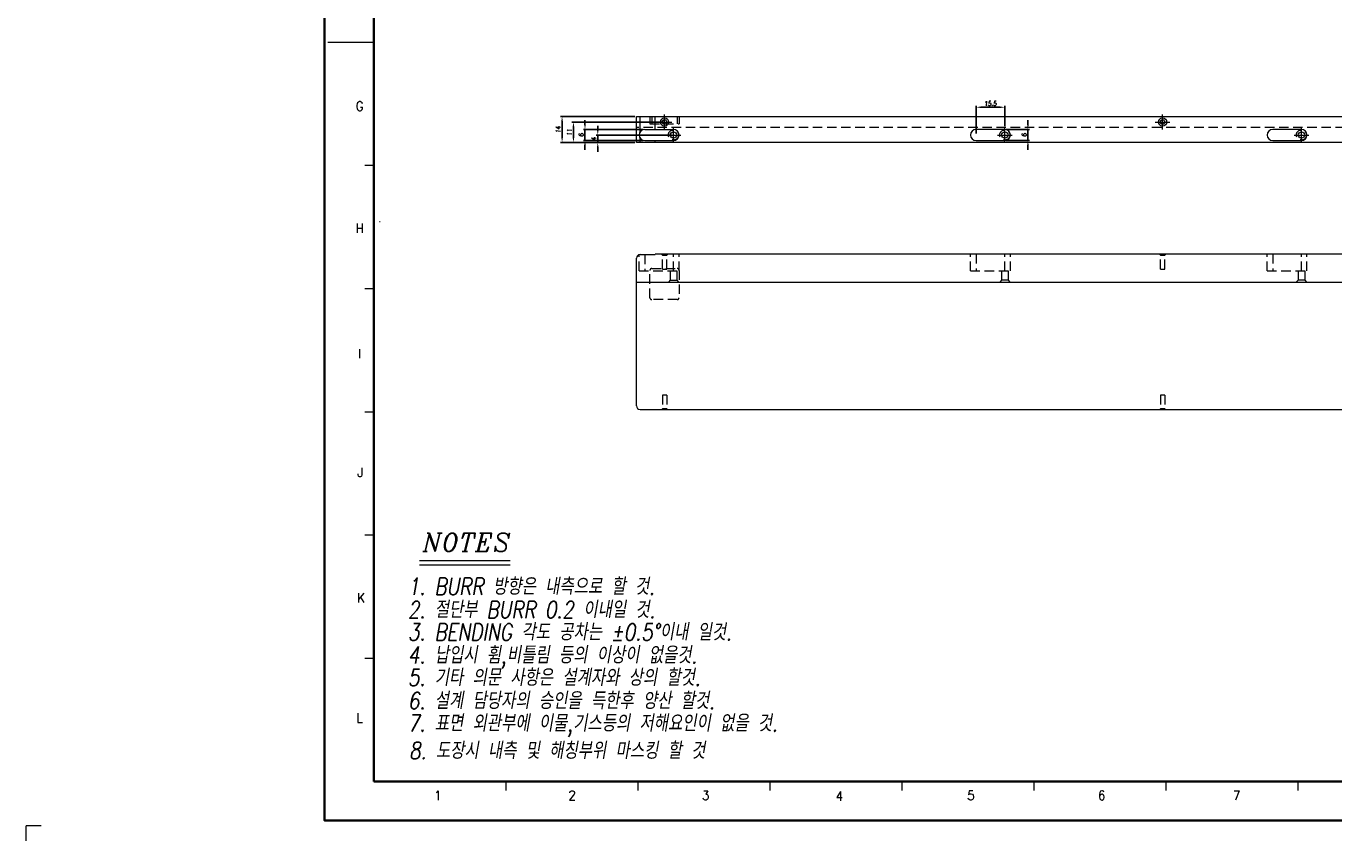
# Model space of a CAD drawing. Header units: millimetres. Extents: x 4497 to 13960, y 12291 to 16372.
# Tile 185 of 217: x 8400 to 9106, y 15510 to 15950. Entities that reach past the tile are written whole.
import ezdxf
from ezdxf.enums import TextEntityAlignment as Align

# ---------------------------------------------------------------- set-up
doc = ezdxf.new("R2010")
doc.units = ezdxf.units.MM
doc.header["$LTSCALE"] = 0.8
doc.header["$PDMODE"] = 3
doc.header["$PDSIZE"] = 0.3125
doc.linetypes.add('CENTER', pattern=[50.8, 31.75, -6.35, 6.35, -6.35])
doc.linetypes.add('HIDDEN', pattern=[9.525, 6.35, -3.175])
doc.layers.get('0').update_dxf_attribs({"linetype": 'CONTINUOUS', "lineweight": 0})
doc.layers.get('Defpoints').update_dxf_attribs({"linetype": 'CONTINUOUS', "lineweight": 0})
for name, color, linetype, lineweight in [('1', 2, 'CENTER', 0), ('2', 3, 'CONTINUOUS', 0), ('3', 5, 'HIDDEN', 0), ('P', 1, 'CONTINUOUS', 0)]:
    doc.layers.add(name, color=color, linetype=linetype, lineweight=lineweight)
doc.styles.add('A', font='ITALIC', dxfattribs={"height": 3})
doc.styles.add('linetech', font='romans.shx', dxfattribs={"width": 0.8, "oblique": 10, "bigfont": 'whgtxt.shx'})
doc.styles.get("Standard").update_dxf_attribs({"font": 'romans.shx', "width": 0.8, "oblique": 5, "bigfont": 'whgtxt.shx'})
doc.dimstyles.get("Standard").update_dxf_attribs({"dimtxt": 2.5, "dimasz": 2.5, "dimexe": 0.8, "dimexo": 0.8, "dimgap": 0.8, "dimtad": 1, "dimdsep": 46, "dimtxsty": 'Standard', "dimcen": 0, "dimclrd": 3, "dimclre": 3, "dimclrt": 3, "dimazin": 0, "dimtp": 0.001, "dimtm": 0.001, "dimtfac": 1, "dimtmove": 0, "dimatfit": 3, "dimfxl": 0, "dimtolj": 1, "dimarcsym": 0})

# ---------------------------------------------------------------- blocks, each defined once
blk = doc.blocks.new('*D1202')
at = {"layer": '2', "color": 3, "lineweight": -2}
for p, q in [((8708.63, 15893.71), (8708.63, 15896.21)), ((8748.67, 15891.21), (8707.83, 15891.21)), ((8728.67, 15887.21), (8707.83, 15887.21)), ((8708.63, 15887.21), (8708.63, 15891.21)), ((8708.63, 15884.71), (8708.63, 15882.21))]:
    blk.add_line(p, q, dxfattribs=at)
at = {"layer": '2', "color": 3}
for points in [[(8708.22, 15893.71), (8709.05, 15893.71), (8708.63, 15891.21)], [(8708.22, 15884.71), (8709.05, 15884.71), (8708.63, 15887.21)]]:
    blk.add_solid(points, dxfattribs=at)
at = {"layer": 'Defpoints', "color": 0}
for p in [(8708.63, 15891.21), (8729.47, 15887.21), (8749.47, 15891.21)]:
    blk.add_point(p, dxfattribs=at)
at = {"layer": '2', "color": 3, "insert": (8706.58, 15889.21), "char_height": 2.5, "attachment_point": 5, "rotation": 90}
blk.add_mtext('\\A1;4', dxfattribs=at)
blk = doc.blocks.new('*D1203')
at = {"layer": '2', "color": 3, "lineweight": -2}
for p, q in [((8743.87, 15898.21), (8694.71, 15898.21)), ((8695.51, 15889.71), (8695.51, 15895.71)), ((8728.67, 15887.21), (8694.71, 15887.21))]:
    blk.add_line(p, q, dxfattribs=at)
at = {"layer": '2', "color": 3}
for points in [[(8695.1, 15895.71), (8695.93, 15895.71), (8695.51, 15898.21)], [(8695.1, 15889.71), (8695.93, 15889.71), (8695.51, 15887.21)]]:
    blk.add_solid(points, dxfattribs=at)
at = {"layer": 'Defpoints', "color": 0}
for p in [(8695.51, 15898.21), (8744.67, 15898.21), (8729.47, 15887.21)]:
    blk.add_point(p, dxfattribs=at)
at = {"layer": '2', "color": 3, "insert": (8693.46, 15892.71), "char_height": 2.5, "attachment_point": 5, "rotation": 90}
blk.add_mtext('\\A1;11', dxfattribs=at)
blk = doc.blocks.new('*D1204')
at = {"layer": '2', "color": 3, "lineweight": -2}
for p, q in [((8733.17, 15894.21), (8700.94, 15894.21)), ((8701.74, 15896.71), (8701.74, 15899.21)), ((8701.74, 15888.21), (8701.74, 15894.21)), ((8733.17, 15888.21), (8700.94, 15888.21)), ((8701.74, 15885.71), (8701.74, 15883.21))]:
    blk.add_line(p, q, dxfattribs=at)
at = {"layer": '2', "color": 3}
for points in [[(8701.33, 15896.71), (8702.16, 15896.71), (8701.74, 15894.21)], [(8701.33, 15885.71), (8702.16, 15885.71), (8701.74, 15888.21)]]:
    blk.add_solid(points, dxfattribs=at)
at = {"layer": 'Defpoints', "color": 0}
for p in [(8701.74, 15894.21), (8733.97, 15894.21), (8733.97, 15888.21)]:
    blk.add_point(p, dxfattribs=at)
at = {"layer": '2', "color": 3, "insert": (8699.69, 15891.21), "char_height": 2.5, "attachment_point": 5, "rotation": 90}
blk.add_mtext('\\A1;6', dxfattribs=at)
blk = doc.blocks.new('*D1205')
at = {"layer": '2', "color": 3, "lineweight": -2}
for p, q in [((8728.67, 15901.21), (8688.6, 15901.21)), ((8689.4, 15889.71), (8689.4, 15898.71)), ((8728.67, 15887.21), (8688.6, 15887.21))]:
    blk.add_line(p, q, dxfattribs=at)
at = {"layer": '2', "color": 3}
for points in [[(8688.98, 15898.71), (8689.81, 15898.71), (8689.4, 15901.21)], [(8688.98, 15889.71), (8689.81, 15889.71), (8689.4, 15887.21)]]:
    blk.add_solid(points, dxfattribs=at)
at = {"layer": 'Defpoints', "color": 0}
for p in [(8689.4, 15901.21), (8729.47, 15901.21), (8729.47, 15887.21)]:
    blk.add_point(p, dxfattribs=at)
at = {"layer": '2', "color": 3, "insert": (8687.35, 15894.21), "char_height": 2.5, "attachment_point": 5, "rotation": 90}
blk.add_mtext('\\A1;14', dxfattribs=at)
blk = doc.blocks.new('*D1206')
at = {"layer": '2', "color": 3, "lineweight": -2}
for p, q in [((8929.02, 15894.21), (8941.49, 15894.21)), ((8940.69, 15896.71), (8940.69, 15899.21)), ((8940.69, 15888.21), (8940.69, 15894.21)), ((8929.02, 15888.21), (8941.49, 15888.21)), ((8940.69, 15885.71), (8940.69, 15883.21))]:
    blk.add_line(p, q, dxfattribs=at)
at = {"layer": '2', "color": 3}
for points in [[(8940.27, 15896.71), (8941.1, 15896.71), (8940.69, 15894.21)], [(8940.27, 15885.71), (8941.1, 15885.71), (8940.69, 15888.21)]]:
    blk.add_solid(points, dxfattribs=at)
at = {"layer": 'Defpoints', "color": 0}
for p in [(8928.22, 15894.21), (8940.69, 15894.21), (8928.22, 15888.21)]:
    blk.add_point(p, dxfattribs=at)
at = {"layer": '2', "color": 3, "insert": (8938.64, 15891.21), "char_height": 2.5, "attachment_point": 5, "rotation": 90}
blk.add_mtext('\\A1;6', dxfattribs=at)
blk = doc.blocks.new('*D1207')
at = {"layer": '2', "color": 3, "lineweight": -2}
for p, q in [((8912.72, 15892.01), (8912.72, 15906.98)), ((8915.22, 15906.18), (8925.72, 15906.18)), ((8928.22, 15896.01), (8928.22, 15906.98))]:
    blk.add_line(p, q, dxfattribs=at)
at = {"layer": '2', "color": 3}
for points in [[(8915.22, 15906.6), (8915.22, 15905.77), (8912.72, 15906.18)], [(8925.72, 15906.6), (8925.72, 15905.77), (8928.22, 15906.18)]]:
    blk.add_solid(points, dxfattribs=at)
at = {"layer": 'Defpoints', "color": 0}
for p in [(8928.22, 15906.18), (8928.22, 15895.21), (8912.72, 15891.21)]:
    blk.add_point(p, dxfattribs=at)
at = {"layer": '2', "color": 3, "insert": (8920.47, 15908.23), "char_height": 2.5, "attachment_point": 5}
blk.add_mtext('\\A1;15.5', dxfattribs=at)

msp = doc.modelspace()

# ---------------------------------------------------------------- linework, layer by layer
at = {"color": 7, "linetype": 'Continuous', "lineweight": 35}
for q in [(8587.912, 16340.271), (9727.439, 15542.403)]:
    msp.add_line((8587.912, 15542.403), q, dxfattribs=at)
at = {"color": 7, "linetype": 'Continuous'}
for p, q in [((8563.01, 15941.337), (8587.912, 15941.337)), ((8582.932, 15874.848), (8587.912, 15874.848)), ((8582.932, 15808.359), (8587.912, 15808.359)), ((8582.932, 15741.87), (8587.912, 15741.87)), ((8582.932, 15675.381), (8587.912, 15675.381)), ((8582.932, 15608.892), (8587.912, 15608.892)), ((8659.133, 15537.422), (8659.133, 15542.403)), ((8730.353, 15537.422), (8730.353, 15542.403)), ((8801.573, 15537.422), (8801.573, 15542.403)), ((8872.794, 15537.422), (8872.794, 15542.403)), ((8944.014, 15537.422), (8944.014, 15542.403)), ((9015.235, 15537.422), (9015.235, 15542.403)), ((9086.455, 15537.422), (9086.455, 15542.403))]:
    msp.add_line(p, q, dxfattribs=at)
at = {"lineweight": 15}
for p, q in [((8729.472, 15887.212), (8729.472, 15901.212)), ((8729.472, 15901.212), (9331.472, 15901.212)), ((8731.472, 15892.87), (8731.472, 15901.212)), ((8739.672, 15894.212), (8739.672, 15901.212)), ((8733.972, 15894.212), (8749.472, 15894.212)), ((8928.222, 15894.212), (8912.722, 15894.212)), ((9088.222, 15894.212), (9072.722, 15894.212)), ((9286.972, 15887.212), (8729.472, 15887.212)), ((8731.472, 15887.212), (8731.472, 15889.553)), ((8733.972, 15888.212), (8749.472, 15888.212)), ((8739.672, 15887.212), (8739.672, 15888.212)), ((8912.722, 15888.212), (8928.222, 15888.212)), ((9072.722, 15888.212), (9088.222, 15888.212)), ((8729.472, 15745.065), (8729.472, 15824.665)), ((8731.472, 15826.665), (8739.672, 15826.665)), ((8739.672, 15826.865), (8739.672, 15826.665)), ((9286.972, 15826.865), (8739.672, 15826.865)), ((8729.472, 15811.865), (9286.972, 15811.865)), ((8731.472, 15743.065), (8739.672, 15743.065)), ((8739.672, 15742.865), (8739.672, 15743.065)), ((9329.472, 15742.865), (8739.672, 15742.865))]:
    msp.add_line(p, q, dxfattribs=at)
at = {"color": 7, "linetype": 'Continuous', "lineweight": 35}
msp.add_lwpolyline([(9749.185, 16361.337), (8561.185, 16361.337), (8561.185, 15521.337), (9749.185, 15521.337)], close=True, dxfattribs=at)
at = {"lineweight": 15}
for centre, radius in [((8744.672, 15898.212), 1.2), ((9013.322, 15898.212), 1.2), ((8749.472, 15891.212), 1.75), ((8928.222, 15891.212), 1.75), ((9088.222, 15891.212), 1.75)]:
    msp.add_circle(centre, radius, dxfattribs=at)
for centre, radius, start, end in [((8733.972, 15891.212), 3, 90, 270), ((8749.472, 15891.212), 3, 270, 90), ((8912.722, 15891.212), 3, 90, 270), ((8928.222, 15891.212), 3, 270, 90), ((9072.722, 15891.212), 3, 90, 270), ((9088.222, 15891.212), 3, 270, 90), ((8731.472, 15824.665), 2, 90, 180), ((8731.472, 15745.065), 2, 180, 270)]:
    msp.add_arc(centre, radius, start, end, dxfattribs=at)
at = {"layer": '1'}
for p, q in [((8744.672, 15894.212), (8744.672, 15902.212)), ((9013.322, 15894.212), (9013.322, 15902.212)), ((8740.672, 15898.212), (8748.672, 15898.212)), ((8749.472, 15887.212), (8749.472, 15895.212)), ((8928.222, 15887.212), (8928.222, 15895.212)), ((9009.322, 15898.212), (9017.322, 15898.212)), ((9088.222, 15887.212), (9088.222, 15895.212)), ((8745.472, 15891.212), (8753.472, 15891.212)), ((8924.222, 15891.212), (8932.222, 15891.212)), ((9084.222, 15891.212), (9092.222, 15891.212)), ((8408.397, 15518.422), (8400.278, 15518.422)), ((8400.278, 15510.303), (8400.278, 15518.422))]:
    msp.add_line(p, q, dxfattribs=at)
at = {"layer": '2'}
for p, q in [((8612.544, 15661.653), (8661.31, 15661.653)), ((8612.544, 15659.217), (8661.31, 15659.217))]:
    msp.add_line(p, q, dxfattribs=at)
at = {"layer": '3'}
for p, q in [((8736.772, 15901.212), (8736.772, 15897.212)), ((8737.772, 15901.212), (8737.772, 15897.212)), ((8751.472, 15901.212), (8751.472, 15897.212)), ((8752.472, 15901.212), (8752.472, 15897.212)), ((9286.972, 15895.212), (8729.472, 15895.212)), ((8736.772, 15897.212), (8752.472, 15897.212)), ((8590.956, 15844.542), (8591.281, 15844.542)), ((8730.972, 15817.865), (8730.972, 15826.602)), ((8733.972, 15826.665), (8733.972, 15817.865)), ((8743.472, 15826.365), (8742.972, 15826.865)), ((8743.472, 15818.865), (8743.472, 15826.365)), ((8744.672, 15826.365), (8743.472, 15826.365)), ((8744.209, 15826.366), (8744.672, 15826.365)), ((8745.872, 15826.365), (8744.672, 15826.365)), ((8744.672, 15826.365), (8745.145, 15826.365)), ((8745.145, 15826.365), (8745.786, 15826.365)), ((8745.786, 15826.365), (8745.872, 15826.365)), ((8745.872, 15826.365), (8746.372, 15826.865)), ((8745.872, 15818.865), (8745.872, 15826.365)), ((8749.472, 15817.865), (8749.472, 15826.865)), ((8752.472, 15817.865), (8752.472, 15826.865)), ((8909.722, 15817.865), (8909.722, 15826.865)), ((8912.722, 15826.865), (8912.722, 15817.865)), ((8928.222, 15817.865), (8928.222, 15826.865)), ((8931.222, 15817.865), (8931.222, 15826.865)), ((9012.122, 15826.365), (9011.622, 15826.865)), ((9012.122, 15818.865), (9012.122, 15826.365)), ((9013.322, 15826.365), (9012.122, 15826.365)), ((9012.859, 15826.366), (9013.322, 15826.365)), ((9014.522, 15826.365), (9013.322, 15826.365)), ((9013.322, 15826.365), (9013.795, 15826.365)), ((9013.795, 15826.365), (9014.436, 15826.365)), ((9014.436, 15826.365), (9014.522, 15826.365)), ((9014.522, 15826.365), (9015.022, 15826.865)), ((9014.522, 15818.865), (9014.522, 15826.365)), ((9069.722, 15817.865), (9069.722, 15826.865)), ((9072.722, 15826.865), (9072.722, 15817.865)), ((9088.222, 15817.865), (9088.222, 15826.865)), ((9091.222, 15817.865), (9091.222, 15826.865)), ((8730.972, 15817.865), (8752.469, 15817.865)), ((8736.772, 15803.365), (8736.772, 15818.165)), ((8737.772, 15819.165), (8751.472, 15819.165)), ((8743.472, 15818.865), (8745.872, 15818.865)), ((8747.722, 15817.865), (8747.722, 15812.865)), ((8747.723, 15817.865), (8751.22, 15817.865)), ((8751.222, 15817.865), (8751.222, 15812.865)), ((8752.472, 15818.165), (8752.472, 15803.365)), ((8909.722, 15817.865), (8931.219, 15817.865)), ((8926.472, 15817.865), (8926.472, 15812.865)), ((8926.473, 15817.865), (8929.97, 15817.865)), ((8929.972, 15817.865), (8929.972, 15812.865)), ((9012.122, 15818.865), (9014.522, 15818.865)), ((9069.722, 15817.865), (9091.219, 15817.865)), ((9086.472, 15817.865), (9086.472, 15812.865)), ((9086.473, 15817.865), (9089.97, 15817.865)), ((9089.972, 15817.865), (9089.972, 15812.865)), ((8747.722, 15812.865), (8746.722, 15811.865)), ((8747.722, 15812.865), (8751.222, 15812.865)), ((8751.222, 15812.865), (8752.222, 15811.865)), ((8926.472, 15812.865), (8925.472, 15811.865)), ((8929.972, 15812.865), (8926.472, 15812.865)), ((8929.972, 15812.865), (8930.972, 15811.865)), ((9086.472, 15812.865), (9085.472, 15811.865)), ((9089.972, 15812.865), (9086.472, 15812.865)), ((9089.972, 15812.865), (9090.972, 15811.865)), ((8751.472, 15802.365), (8737.772, 15802.365)), ((8743.472, 15750.865), (8743.472, 15743.365)), ((8745.872, 15750.865), (8743.472, 15750.865)), ((8745.872, 15750.865), (8745.872, 15743.365)), ((9012.122, 15750.865), (9012.122, 15743.365)), ((9014.522, 15750.865), (9012.122, 15750.865)), ((9014.522, 15750.865), (9014.522, 15743.365)), ((8743.472, 15743.365), (8742.972, 15742.865)), ((8743.472, 15743.365), (8744.672, 15743.365)), ((8743.557, 15743.365), (8743.472, 15743.365)), ((8744.199, 15743.365), (8743.557, 15743.365)), ((8744.672, 15743.365), (8744.199, 15743.365)), ((8744.672, 15743.365), (8745.872, 15743.365)), ((8745.134, 15743.365), (8744.672, 15743.365)), ((8745.872, 15743.365), (8746.372, 15742.865)), ((9012.122, 15743.365), (9011.622, 15742.865)), ((9012.122, 15743.365), (9013.322, 15743.365)), ((9012.207, 15743.365), (9012.122, 15743.365)), ((9012.849, 15743.365), (9012.207, 15743.365)), ((9013.322, 15743.365), (9012.849, 15743.365)), ((9013.322, 15743.365), (9014.522, 15743.365)), ((9013.784, 15743.365), (9013.322, 15743.365)), ((9014.522, 15743.365), (9015.022, 15742.865))]:
    msp.add_line(p, q, dxfattribs=at)
for centre, radius in [((8744.672, 15898.212), 1.2), ((8749.472, 15891.212), 2.75), ((8928.222, 15891.212), 2.75), ((9013.322, 15898.212), 1.2), ((9088.222, 15891.212), 2.75)]:
    msp.add_circle(centre, radius, dxfattribs=at)
for centre, start, end in [((8737.772, 15818.165), 90, 180), ((8751.472, 15818.165), 0, 90), ((8737.772, 15803.365), 180, 270), ((8751.472, 15803.365), 270, 0)]:
    msp.add_arc(centre, 1, start, end, dxfattribs=at)
for points in [[(8743.472, 15826.365), (8743.472, 15826.361), (8743.499, 15826.371), (8743.528, 15826.361), (8743.596, 15826.367), (8743.679, 15826.364), (8743.788, 15826.366), (8743.966, 15826.366), (8744.109, 15826.366), (8744.209, 15826.366)], [(9012.122, 15826.365), (9012.122, 15826.361), (9012.149, 15826.371), (9012.178, 15826.361), (9012.246, 15826.367), (9012.329, 15826.364), (9012.438, 15826.366), (9012.616, 15826.366), (9012.759, 15826.366), (9012.859, 15826.366)], [(8745.872, 15743.365), (8745.871, 15743.369), (8745.845, 15743.359), (8745.816, 15743.369), (8745.748, 15743.364), (8745.664, 15743.366), (8745.556, 15743.365), (8745.377, 15743.365), (8745.234, 15743.365), (8745.134, 15743.365)], [(9014.522, 15743.365), (9014.521, 15743.369), (9014.495, 15743.359), (9014.466, 15743.369), (9014.398, 15743.364), (9014.314, 15743.366), (9014.206, 15743.365), (9014.027, 15743.365), (9013.884, 15743.365), (9013.784, 15743.365)]]:
    msp.add_open_spline(points, degree=3, knots=[0, 0, 0, 0, 0.0175669, 0.0696595, 0.1553552, 0.2728475, 0.4193418, 0.5919, 1, 1, 1, 1], dxfattribs=at)
at = {"layer": 'P'}
for centre in [(8744.672, 15898.212), (9013.322, 15898.212)]:
    msp.add_circle(centre, 2.2, dxfattribs=at)

# ---------------------------------------------------------------- texts
at = {"color": 7, "linetype": 'Continuous', "width": 0.933333}
for s, p in [('G', (8580.187, 15906.764)), ('H', (8580.187, 15840.894)), ('I', (8580.187, 15773.204)), ('J', (8580.551, 15709.154)), ('K', (8580.915, 15641.464)), ('L', (8580.187, 15576.686)), ('1', (8622.402, 15534.835)), ('2', (8694.823, 15534.835)), ('3', (8766.88, 15534.835)), ('4', (8838.936, 15534.471)), ('5', (8909.901, 15534.835)), ('6', (8980.502, 15534.835)), ('7', (9053.287, 15534.835))]:
    msp.add_text(s, height=4.98, dxfattribs=at).set_placement(p, align=Align.MIDDLE_CENTER)
at = {"layer": '2', "style": 'A'}
msp.add_text('NOTES', height=9.7427, dxfattribs=at).set_placement((8614.188, 15666.532))
at = {"layer": '2', "color": 3, "lineweight": 0, "style": 'linetech', "oblique": 10, "width": 0.8}
for s, p in [('1. BURR 방향은 내측으로 할 것.', (8606.219, 15643.063)), ('2. 절단부 BURR 0.2 이내일 것.', (8606.219, 15630.536)), ('3. BENDING 각도 공차는 %%p0.5%%D이내 일것.', (8606.219, 15618.426)), ('4. 납입시 휨,비틀림 등의 이상이 없을것.', (8606.219, 15606.025)), ('5. 기타 의문 사항은 설계자와 상의 할것.', (8606.219, 15593.916)), ('6. 설계 담당자의 승인을 득한후 양산 할것.', (8606.219, 15581.389)), ('7. 표면 외관부에 이물,기스등의 저해요인이 없을 것.', (8606.219, 15569.279)), ('8. 도장시 내측 및 해칭부위 마스킹 할 것', (8606.826, 15554.486))]:
    msp.add_text(s, height=9.09316, dxfattribs=at).set_placement(p)

# ---------------------------------------------------------------- dimensions: what is measured, and where the dimension line sits
at = {"layer": '2'}
dim = msp.add_linear_dim(base=(8928.222, 15906.184), p1=(8912.722, 15891.212), p2=(8928.222, 15895.212), dimstyle='Standard', override={"dimazin": 2}, dxfattribs=at)
dim.commit()
dim.dimension.update_dxf_attribs({"geometry": '*D1207', "text_midpoint": (8920.472, 15908.234)})
for base, p1, p2, picture, middle in [((8689.397, 15901.212), (8729.472, 15887.212), (8729.472, 15901.212), '*D1205', (8687.347, 15894.212)), ((8695.513, 15898.212), (8729.472, 15887.212), (8744.672, 15898.212), '*D1203', (8693.463, 15892.712)), ((8701.745, 15894.212), (8733.972, 15888.212), (8733.972, 15894.212), '*D1204', (8699.695, 15891.212)), ((8708.634, 15891.212), (8729.472, 15887.212), (8749.472, 15891.212), '*D1202', (8706.584, 15889.212)), ((8940.686, 15894.212), (8928.222, 15888.212), (8928.222, 15894.212), '*D1206', (8938.636, 15891.212))]:
    dim = msp.add_linear_dim(base=base, p1=p1, p2=p2, angle=90, dimstyle='Standard', override={"dimazin": 2}, dxfattribs=at)
    dim.commit()
    dim.dimension.update_dxf_attribs({"geometry": picture, "text_midpoint": middle})

doc.saveas('drawing.dxf')
